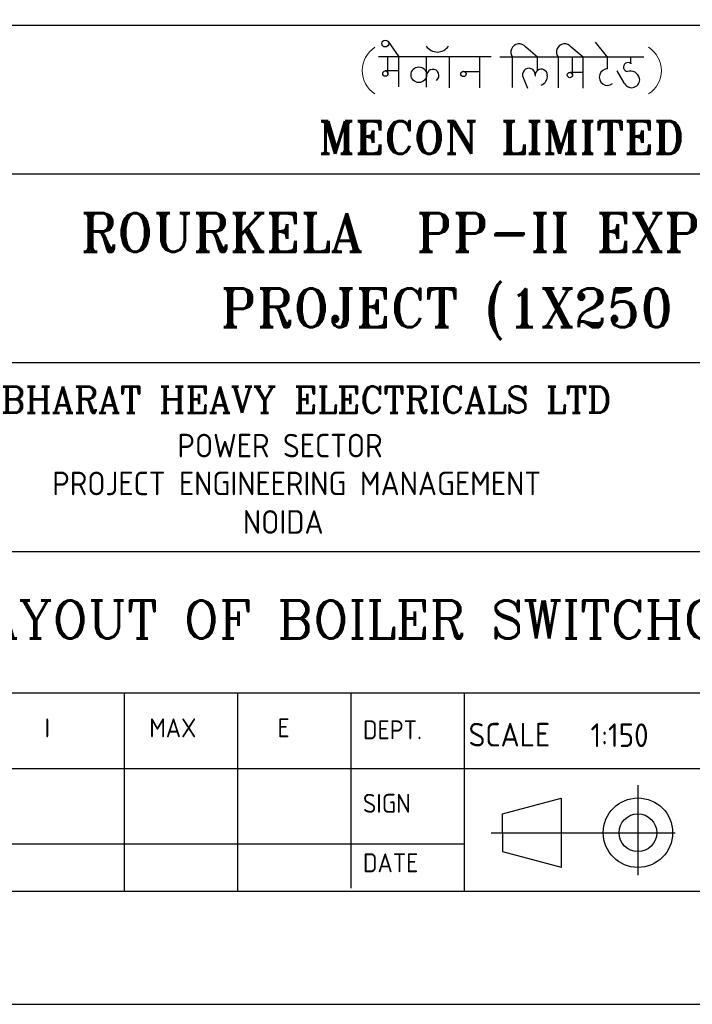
# Model space of a CAD drawing. Extents: x -11758 to 4934791, y -233543 to 1826789.
# Tile 32 of 107: x 129231 to 133962, y 79272 to 86198. Entities that reach past the tile are written whole.
import ezdxf
from ezdxf.enums import TextEntityAlignment as Align

# ---------------------------------------------------------------- set-up
doc = ezdxf.new("R2010")
doc.units = 0
doc.header["$LTSCALE"] = 800
doc.header["$MEASUREMENT"] = 0
for name, pattern in [('0', [0]), ('CENTER', [2, 1.25, -0.25, 0.25, -0.25]), ('CONTINOUS', [0])]:
    doc.linetypes.add(name, pattern=pattern)
doc.layers.get('0').update_dxf_attribs({"linetype": 'CONTINUOUS'})
doc.layers.add('1', color=1, linetype='CONTINUOUS')
doc.layers.add('TEXT', color=3, linetype='CONTINUOUS', lineweight=15)
doc.styles.add('COMPLEX', font='complex')
doc.styles.add('ROMANC', font='romanc')
doc.styles.add('ROMANT', font='romant')
doc.styles.get("Standard").update_dxf_attribs({"font": 'ISO9'})

# ---------------------------------------------------------------- blocks, each defined once
blk = doc.blocks.new('A$C731D3036')
for p, q in [((-593.64, 230.66), (-26.68, 230.66)), ((-593.64, 195.66), (-26.68, 195.66)), ((-593.64, 151.19), (-26.68, 151.19)), ((-904.91, 106.72), (-337.95, 106.72)), ((-749.28, 106.72), (-26.68, 106.72)), ((-438, 73.37), (-26.68, 73.37)), ((-331.28, 73.37), (-331.28, 26.68)), ((-304.6, 73.37), (-304.6, 26.68)), ((-277.92, 73.37), (-277.92, 27.39)), ((-251.24, 73.37), (-251.24, 26.68)), ((-438, 55.58), (-193.43, 55.58)), ((-242.14, 44.88), (-228.39, 48.56)), ((-228.39, 48.56), (-228.39, 32.2)), ((-242.14, 40.43), (-242.14, 44.88)), ((-242.14, 40.43), (-242.14, 35.98)), ((-2590.23, 37.8), (-251.24, 37.8)), ((-242.14, 35.98), (-228.39, 32.3))]:
    blk.add_line(p, q)
at = {"color": 7, "linetype": '0'}
for p, q in [((-269.11, 226.81), (-266.61, 223.21)), ((-233.94, 223.13), (-236.69, 225.54)), ((-223.14, 223.13), (-225.99, 225.52)), ((-217.39, 223.04), (-220.23, 226.71)), ((-244.82, 223.23), (-271.41, 223.23)), ((-269.15, 219.28), (-269.15, 223.21)), ((-266.61, 216.18), (-266.61, 223.21)), ((-260.1, 216.09), (-260.07, 223.21)), ((-254.69, 215.93), (-254.69, 223.23)), ((-247.55, 215.93), (-247.55, 223.23)), ((-208.85, 223.13), (-242.79, 223.13)), ((-239.78, 216.02), (-239.78, 223.13)), ((-233.94, 220.04), (-233.94, 223.13)), ((-229.02, 215.93), (-229.02, 223.13)), ((-225.68, 218.92), (-225.68, 223.13)), ((-223.14, 215.85), (-223.14, 223.13)), ((-217.41, 220.37), (-217.41, 223.13)), ((-211.96, 221.65), (-211.96, 223.11)), ((-211.78, 221.65), (-211.96, 221.65)), ((-266.61, 219.89), (-269.77, 219.89)), ((-251.38, 219.8), (-247.55, 219.8)), ((-237.3, 218.33), (-236.27, 215.83)), ((-223.14, 219.56), (-226.26, 219.56)), ((-213.41, 216.93), (-215.13, 219.93))]:
    blk.add_line(p, q, dxfattribs=at)
at = {"linetype": 'CENTER'}
for p, q in [((-210.28, 51.61), (-210.28, 30.41)), ((-244.86, 40.43), (-201.5, 40.43))]:
    blk.add_line(p, q, dxfattribs=at)
for points in [[(0, 1869.86), (-2643.59, 1869.86), (-2643.59, 0), (0, 0)], [(-26.68, 1843.18), (-2616.91, 1843.18), (-2616.91, 26.68), (-26.68, 26.68)]]:
    blk.add_lwpolyline(points, close=True)
at = {"color": 7, "linetype": '0'}
for centre, radius in [((-269.78, 226.35), 0.805), ((-261.88, 219), 1.84), ((-269.77, 219.27), 0.626), ((-251.37, 219.2), 0.635), ((-226.29, 218.94), 0.626)]:
    blk.add_circle(centre, radius, dxfattribs=at)
for radius in [8.18, 4.45]:
    blk.add_circle((-210.28, 40.43), radius)
at = {"linetype": 'Continuous', "lineweight": 0, "ltscale": 10000}
for centre, start, end in [((-268.69, 219.98), 122.6632, 237.3368), ((-211.28, 219.98), 302.663, 57.337)]:
    blk.add_arc(centre, 6.52, start, end, dxfattribs=at)
at = {"color": 7}
blk.add_arc((-257.51, 227.45), 3.1, 212.732, 327.268, dxfattribs=at)
at = {"color": 7, "linetype": '0'}
for centre, radius, start, end in [((-238.24, 224.33), 1.96, 38.0114, 218.012), ((-227.53, 224.32), 1.96, 38.0114, 218.012), ((-235.97, 219.04), 1.5, 359.0079, 208.1107), ((-212.6, 220.81), 1.06, 53.3168, 262.0685), ((-258.59, 218.84), 1.44, 306.8343, 169.1555), ((-233.04, 218.89), 1.43, 1.8057, 188.9062), ((-233.87, 218.66), 2.27, 290.5819, 6.8676), ((-217.45, 218.44), 1.93, 88.6898, 308.406), ((-211.76, 217.86), 1.9, 209.4555, 8.275), ((-212.07, 217.61), 2.26, 13.5209, 107.5128)]:
    blk.add_arc(centre, radius, start, end, dxfattribs=at)
at = {"style": 'COMPLEX'}
blk.add_text('BHARAT HEAVY ELECTRICALS LTD', height=6.2254, dxfattribs=at).set_placement((-290.17, 139.35), align=Align.CENTER)
for s, height, p in [('POWER SECTOR', 5.5584, (-294.57, 128.85)), ('PROJECT ENGINEERING MANAGEMENT', 5.5584, (-290.66, 119.94)), ('NOIDA', 5.558, (-293.81, 110.86))]:
    blk.add_text(s, height=height).set_placement(p, align=Align.CENTER)
for s, height, p in [('I', 4.45, (-350.04, 62.91)), ('MAX', 4.447, (-325.37, 62.91)), ('E', 4.45, (-295.17, 62.91)), ('DEPT.', 4.447, (-275.05, 62.45)), ('SCALE', 5.558, (-250.16, 60.74)), ('1:150', 5.558, (-221.44, 60.62)), ('SIGN', 4.447, (-275.05, 45.13)), ('DATE', 4.447, (-275.05, 31.11))]:
    blk.add_text(s, height=height).set_placement(p)
at = {"layer": '1', "color": 7, "style": 'ROMANT', "width": 1}
for s, height, p in [('MECON LIMITED', 7.7078, (-285.53, 200.4)), ('ROURKELA  PP-II EXPANSION', 9.0812, (-341.53, 177.3)), ('PROJECT (1X250 MW)', 9.0812, (-308.62, 159.55))]:
    blk.add_text(s, height=height, dxfattribs=at).set_placement(p)

msp = doc.modelspace()

# ---------------------------------------------------------------- block references
at = {"color": 1, "linetype": 'CONTINOUS', "lineweight": 15, "xscale": 29.85916619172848, "yscale": 29.85916619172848, "zscale": 29.85916619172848}
msp.add_blockref('A$C731D3036', (139857.9, 79271.6), dxfattribs=at)

# ---------------------------------------------------------------- texts
at = {"layer": 'TEXT', "insert": (128790.2, 82111.7), "char_height": 265.552, "width": 8938.672, "attachment_point": 1, "style": 'ROMANC'}
msp.add_mtext('LAYOUT OF BOILER SWITCHGEAR ROOM', dxfattribs=at)

doc.saveas('drawing.dxf')
